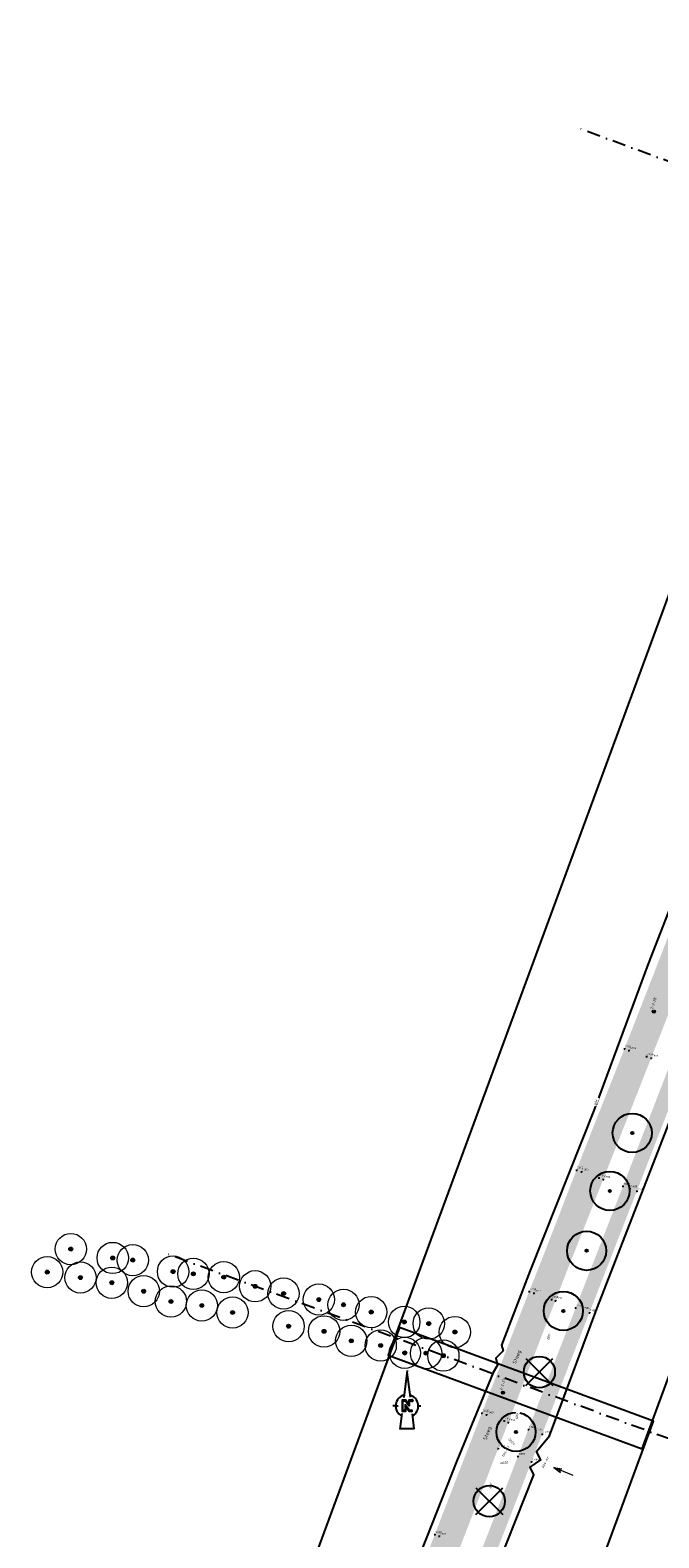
# Model space of a CAD drawing. Header units: metres. Extents: x 157686 to 160831, y 403691 to 406312.
# Tile 25 of 29: x 159924 to 160044, y 405429 to 405718. Entities that reach past the tile are written whole.
import ezdxf
from ezdxf.enums import TextEntityAlignment as Align

# ---------------------------------------------------------------- set-up
doc = ezdxf.new("R2010")
doc.units = ezdxf.units.M
doc.linetypes.add('DASHDOT2', pattern=[12.7, 6.35, -3.175, 0, -3.175])
doc.layers.get('Defpoints').update_dxf_attribs({"color": 171})
for name, color, linetype, lineweight in [('B-WE-GR-BOOM-S', 90, 'Continuous', 25), ('B-WE-GR-BOOM-S (ingemeten)', 90, 'Continuous', 25), ('B-WE-MO-ONDERZOEK_BORING-S-200', 30, 'Continuous', 18), ('B-WE-OG-HOOGTEPUNT-S', 7, 'Continuous', 25), ('B-WE-OG-HOOGTEPUNT-T18', 10, 'Continuous', 18), ('B-WE-OG-TOPOGRAFIE-T35', 7, 'Continuous', 35), ('B-WE-OG-TOPOGRAFIE_INRIT-G', 10, 'Continuous', 18), ('B-WE-VH-T25', 7, 'Continuous', 25), ('V-WE-GR-BOOM-S (kwaliteit)', 20, 'Continuous', 25), ('X-XX-AL-BLADVERWIJZING_AS-G', 7, 'DASHDOT2', 25), ('X-XX-AL-ORIENTATIE-S', 7, 'Continuous', 25)]:
    doc.layers.add(name, color=color, linetype=linetype, lineweight=lineweight)
doc.layers.add('V-WE-VH-GESLOTENVERHARDING_ASFALT-A-200', color=7, linetype='Continuous', lineweight=18, true_color=0xcdcdcd)
doc.styles.add('NLCS-ISO', font='NLCS-ISO.TTF')
doc.styles.add('NLCS-ISO-M200-T25_CURSIEF', font='NLCS-ISO.TTF', dxfattribs={"oblique": 15, "height": 0.5})
doc.styles.add('NLCS-ISO-M200-T35', font='NLCS-ISO.TTF', dxfattribs={"height": 0.7})

# ---------------------------------------------------------------- blocks, each defined once
blk = doc.blocks.new('SGR-BOOM_GBKN-SO')
at = {"linetype": 'ByBlock', "lineweight": 18}
h = blk.add_hatch(color=0, dxfattribs=at)
h.dxf.hatch_style = 1
edge = h.paths.add_edge_path()
edge.add_arc((0, 0), 0.25, 0, 360)
at = {"color": 0, "linetype": 'ByBlock', "lineweight": 18}
for radius in [2, 0.25]:
    blk.add_circle((0, 0), radius, dxfattribs=at)
at = {"color": 0, "linetype": 'ByBlock', "lineweight": 18, "style": 'NLCS-ISO'}
blk.add_attdef('SOORT', (2.5, 0), '', height=1.5, dxfattribs=at)
blk = doc.blocks.new('SGR-BOOM_01')
at = {"ltscale": 0.1}
h = blk.add_hatch(color=256, dxfattribs=at)
edge = h.paths.add_edge_path()
edge.add_arc((0, 0), 0.15, 0, 360)
for radius in [2.5, 0.045]:
    blk.add_circle((0, 0), radius)
blk.add_circle((0, 0), 0.15, dxfattribs=at)
blk = doc.blocks.new('inrit')
at = {"linetype": 'Continuous'}
for p, q in [((0, 0), (4.06, 0)), ((4.06, 0), (2.53, 0.38)), ((2.53, 0.38), (2.97, 0)), ((4.06, 0), (2.53, -0.38)), ((2.53, -0.38), (2.97, 0))]:
    blk.add_line(p, q, dxfattribs=at)
blk = doc.blocks.new('Noordpijl Advin')
blk.add_hatch(color=256).paths.add_polyline_path([(2.18, 2.74), (0.92, 2.74), (0.92, 0.69), (-0.59, 2.74), (-2.32, 2.74), (-2.32, -2.44), (-0.56, -2.44), (-0.56, -0.24), (1.04, -2.44), (2.54, -2.44), (2.54, -2.17), (1.18, -2.17), (-0.83, 0.59), (-0.83, -2.17), (-2.05, -2.17), (-2.05, 2.47), (-0.72, 2.47), (0.91, 0.24), (1.19, 0.24), (1.19, 2.47), (2.18, 2.47, 5.532946)])
for p, q in [((0.03, 16.93), (-1.54, 4.14)), ((-2.5, -3.65), (-3.41, -11.07))]:
    blk.add_line(p, q)
for points in [[(-0.05, 16.28), (1.46, 4.17)], [(-5.42, 0), (-6.7, 0)], [(-5.42, 0), (-4.14, 0)], [(5.42, 0), (6.7, 0)], [(2.44, -3.69), (3.34, -10.91), (-3.39, -10.91)]]:
    blk.add_lwpolyline(points)
blk.add_lwpolyline([(2.18, 2.74), (0.92, 2.74), (0.92, 0.69), (-0.59, 2.74), (-2.32, 2.74), (-2.32, -2.44), (-0.56, -2.44), (-0.56, -0.24), (1.04, -2.44), (2.54, -2.44), (2.54, -2.17), (1.18, -2.17), (-0.83, 0.59), (-0.83, -2.17), (-2.05, -2.17), (-2.05, 2.47), (-0.72, 2.47), (0.91, 0.24), (1.19, 0.24), (1.19, 2.47), (2.18, 2.47), (2.18, 2.47, 5.532946)], format="xyb", close=True)
for start, end in [(105.04578, 240.95914), (300.17705, 74.04174)]:
    blk.add_arc((0, 0), 5.42, start, end)
for points in [[(-0.05, 16.28), (0.03, 16.93), (1.46, 4.17), (1.63, 4.11)], [(2.42, -3.7), (2.57, -3.59), (3.34, -10.91), (3.52, -11.07)], [(-3.41, -11.07), (-3.39, -10.91), (3.52, -11.07), (3.34, -10.91)]]:
    blk.add_solid(points)
blk = doc.blocks.new('SOG-HOOGTEPUNT-SO')
for p, q in [((-0.5, 0), (0.5, 0)), ((0, 0.5), (0, -0.5))]:
    blk.add_line(p, q)
blk = doc.blocks.new('V-SGR-BOOM_02')
at = {"lineweight": -3}
for p, q in [((-4.29, 4.29), (4.29, -4.29)), ((4.29, 4.29), (-4.29, -4.29))]:
    blk.add_line(p, q, dxfattribs=at)
for radius in [5, 0.15]:
    blk.add_circle((0, 0), radius)
blk = doc.blocks.new('SMO-BODEM_BORING_VERHARDING-SO')
h = blk.add_hatch(color=256)
edge = h.paths.add_edge_path()
edge.add_arc((0, 0), 1.5, 0, 360)
blk.add_circle((0, 0), 1.5)
at = {"style": 'NLCS-ISO'}
blk.add_attdef('NR', (1.7, 1.5), '', height=2.5, dxfattribs=at)

msp = doc.modelspace()

# ---------------------------------------------------------------- hatches: boundary and pattern name
at = {"layer": 'V-WE-VH-GESLOTENVERHARDING_ASFALT-A-200'}
h = msp.add_hatch(color=256, dxfattribs=at)
h.dxf.hatch_style = 1
h.paths.add_polyline_path([(160160.48, 405767.54), (160161.98, 405769.22), (160163.24, 405770.61), (160164.52, 405772), (160166.5, 405774.09), (160168.56, 405776.22), (160170.72, 405778.38), (160173.34, 405780.91), (160175.45, 405782.92), (160177.73, 405785.05), (160180.62, 405787.66), (160182.98, 405789.76), (160185.6, 405792.03), (160187.94, 405794), (160190.51, 405796.1), (160193.08, 405798.14), (160196.04, 405800.41), (160199.05, 405802.61), (160201.76, 405804.49), (160204.42, 405806.28), (160207.14, 405808.04), (160209.66, 405809.63), (160213.02, 405811.7), (160219.08, 405815.23), (160225.25, 405818.79), (160231.33, 405822.27), (160232.02, 405822.67), (160230.75, 405825.45), (160229.83, 405824.92), (160223.75, 405821.43), (160217.61, 405817.92), (160211.56, 405814.35), (160208.28, 405812.34), (160205.63, 405810.66), (160203.03, 405808.98), (160200.1, 405807), (160196.94, 405804.79), (160194.42, 405802.96), (160191.53, 405800.82), (160188.81, 405798.74), (160186.01, 405796.5), (160183.66, 405794.56), (160180.98, 405792.24), (160178.62, 405790.17), (160175.97, 405787.71), (160173.48, 405785.38), (160171.12, 405783.13), (160168.64, 405780.72), (160166.75, 405778.86), (160164.25, 405776.23), (160162.13, 405773.95), (160160.98, 405772.72), (160159.54, 405771.12), (160158.03, 405769.37), (160156.55, 405767.66), (160155.06, 405765.88), (160153.11, 405763.49), (160150.79, 405760.57), (160148.88, 405758.07), (160146.59, 405754.98), (160144.5, 405752.06), (160142.65, 405749.42), (160140.68, 405746.55), (160138.79, 405743.66), (160136.73, 405740.37), (160135.29, 405737.95), (160133.74, 405735.11), (160132.03, 405731.78), (160130.73, 405729.09), (160128.98, 405725.49), (160127.62, 405722.63), (160126.26, 405719.77), (160124.66, 405716.37), (160123.3, 405713.5), (160121.62, 405709.89), (160120.2, 405706.82), (160118.77, 405703.68), (160117.32, 405700.5), (160115.96, 405697.38), (160114.53, 405694.01), (160113.17, 405690.78), (160111.9, 405687.64), (160110.69, 405684.58), (160109.36, 405681.14), (160106.83, 405674.57), (160105.56, 405671.24), (160104.34, 405668.03), (160101.83, 405661.48), (160099.29, 405654.96), (160096.74, 405648.47), (160096.26, 405647.25), (160096.13, 405646.9), (160095.34, 405644.89), (160094.19, 405641.93), (160091.66, 405635.41), (160089.11, 405628.89), (160086.58, 405622.37), (160084.03, 405615.83), (160081.48, 405609.34), (160078.93, 405602.79), (160076.38, 405596.26), (160073.82, 405589.72), (160071.26, 405583.21), (160068.74, 405576.75), (160066.18, 405570.23), (160064.91, 405567.02), (160063.58, 405563.68), (160061.01, 405557.17), (160058.46, 405550.63), (160055.98, 405544.12), (160053.47, 405537.57), (160050.94, 405531.06), (160048.37, 405524.53), (160045.83, 405518.04), (160043.3, 405511.49), (160040.77, 405504.95), (160038.27, 405498.45), (160035.73, 405491.89), (160033.19, 405485.34), (160030.65, 405478.84), (160028.13, 405472.34), (160025.59, 405465.8), (160023.06, 405459.3), (160020.5, 405452.77), (160017.98, 405446.25), (160017.42, 405444.8), (160016.93, 405443.53), (160015.44, 405439.69), (160013.63, 405435.02), (160016.27, 405434.14), (160018.02, 405438.62), (160020.59, 405445.25), (160023.11, 405451.75), (160025.67, 405458.31), (160028.18, 405464.76), (160030.74, 405471.33), (160033.27, 405477.83), (160035.81, 405484.36), (160038.35, 405490.86), (160040.9, 405497.43), (160043.45, 405503.98), (160045.98, 405510.5), (160048.54, 405517.07), (160051.04, 405523.52), (160053.6, 405530.08), (160056.13, 405536.59), (160058.64, 405543.08), (160061.18, 405549.62), (160063.73, 405556.19), (160066.27, 405562.72), (160067.5, 405565.87), (160068.81, 405569.24), (160071.36, 405575.75), (160073.85, 405582.15), (160076.38, 405588.69), (160078.96, 405595.3), (160081.59, 405601.83), (160084.15, 405608.28), (160086.72, 405614.83), (160089.26, 405621.36), (160091.78, 405627.88), (160094.32, 405634.42), (160096.86, 405640.92), (160099.42, 405647.47), (160101.93, 405653.93), (160104.46, 405660.48), (160107.01, 405667.04), (160108.38, 405670.44), (160109.69, 405673.63), (160112.26, 405680.01), (160113.62, 405683.6), (160114.75, 405686.57), (160116.07, 405689.74), (160117.38, 405692.81), (160118.8, 405696.27), (160120.03, 405699.29), (160121.54, 405702.72), (160122.96, 405705.65), (160124.53, 405708.79), (160126.25, 405712.34), (160127.53, 405715.02), (160129.28, 405718.68), (160130.55, 405721.33), (160131.84, 405724.02), (160133.69, 405727.96), (160134.77, 405730.4), (160136.38, 405733.62), (160137.99, 405736.5), (160139.37, 405738.83), (160141.3, 405741.98), (160143.25, 405744.96), (160145.19, 405747.79), (160146.91, 405750.26), (160149.04, 405753.2), (160151.34, 405756.26), (160153.27, 405758.72), (160155.76, 405761.85), (160157.43, 405763.9), (160159.13, 405765.95)])
at = {"layer": 'V-WE-VH-GESLOTENVERHARDING_ASFALT-A-200', "true_color": 0x7d7d7d}
h = msp.add_hatch(color=8, dxfattribs=at)
h.dxf.hatch_style = 1
h.paths.add_polyline_path([(160165.15, 405787.37), (160160.83, 405792.04), (160159.55, 405790.9), (160158.88, 405790.25), (160157.1, 405788.52), (160155.94, 405787.51), (160154.78, 405786.68), (160153.5, 405786.03), (160152.21, 405785.7), (160150.7, 405785.41), (160149.16, 405785.3), (160147.76, 405785.37), (160146.4, 405785.68), (160145.09, 405786.23), (160144.12, 405786.8), (160142.95, 405787.7), (160141.86, 405788.62), (160140.49, 405789.93), (160140.41, 405790.01), (160136.79, 405786.55), (160138.04, 405785.24), (160138.69, 405784.55), (160140.6, 405782.59), (160141.43, 405781.51), (160142.05, 405780.15), (160142.28, 405778.81), (160142.48, 405777.01), (160142.54, 405775.8), (160142.46, 405774.65), (160142.23, 405773.35), (160141.65, 405771.69), (160140.88, 405770.34), (160139.72, 405768.66), (160137.81, 405765.95), (160135.69, 405762.94), (160133.46, 405759.68), (160131.5, 405756.73), (160129.41, 405753.41), (160127.8, 405750.74), (160125.43, 405746.47), (160124.1, 405743.93), (160122.44, 405740.55), (160120.99, 405737.52), (160119.41, 405734), (160118.18, 405731.12), (160116.71, 405727.4), (160115.28, 405723.57), (160114.13, 405720.28), (160112.97, 405716.97), (160111.64, 405713.45), (160111.08, 405711.99), (160110.68, 405710.93), (160109.32, 405707.36), (160108.16, 405704.3), (160106.85, 405700.86), (160105.66, 405697.73), (160104.22, 405693.97), (160103.07, 405690.97), (160101.88, 405687.86), (160100.57, 405684.42), (160098.06, 405677.9), (160096.77, 405674.56), (160095.57, 405671.43), (160093.27, 405665.49), (160090.61, 405658.64), (160087.96, 405651.83), (160085.42, 405645.31), (160082.87, 405638.8), (160080.35, 405632.3), (160077.78, 405625.74), (160075.22, 405619.18), (160072.68, 405612.66), (160070.15, 405606.19), (160067.59, 405599.64), (160065.1, 405593.22), (160062.59, 405586.74), (160059.97, 405579.99), (160057.46, 405573.49), (160056.2, 405570.25), (160054.92, 405566.93), (160052.41, 405560.44), (160049.91, 405554), (160047.4, 405547.47), (160044.84, 405540.89), (160042.3, 405534.34), (160039.76, 405527.84), (160037.22, 405521.35), (160034.62, 405514.82), (160032.04, 405508.34), (160029.48, 405501.83), (160026.97, 405495.36), (160024.44, 405488.81), (160021.91, 405482.32), (160019.34, 405475.8), (160016.78, 405469.27), (160014.26, 405462.74), (160011.71, 405456.22), (160009.18, 405449.69), (160006.66, 405443.2), (160004.65, 405438.01), (160009.77, 405436.3), (160011.67, 405441.21), (160012.54, 405443.47), (160014.21, 405447.8), (160016.7, 405454.26), (160019.24, 405460.79), (160021.74, 405467.27), (160024.28, 405473.82), (160026.83, 405480.36), (160029.4, 405486.84), (160031.97, 405493.35), (160034.55, 405499.87), (160037.12, 405506.37), (160039.7, 405512.88), (160042.25, 405519.37), (160044.83, 405525.92), (160047.39, 405532.43), (160049.92, 405538.93), (160052.45, 405545.51), (160054.94, 405552.03), (160057.46, 405558.57), (160059.98, 405565.07), (160061.3, 405568.49), (160062.51, 405571.6), (160065.05, 405578.13), (160067.6, 405584.69), (160070.13, 405591.21), (160072.64, 405597.73), (160075.13, 405604.27), (160077.63, 405610.8), (160080.11, 405617.32), (160082.62, 405623.89), (160085.15, 405630.4), (160087.7, 405636.91), (160090.24, 405643.41), (160090.46, 405643.98), (160092.73, 405649.86), (160093.07, 405650.73), (160095.3, 405656.5), (160097.83, 405663.03), (160100.35, 405669.56), (160101.58, 405672.71), (160102.87, 405676.05), (160105.41, 405682.59), (160106.75, 405686.05), (160107.93, 405689.1), (160109.19, 405692.4), (160110.49, 405695.79), (160111.72, 405698.97), (160113, 405702.27), (160114.4, 405705.84), (160115.57, 405708.83), (160116.68, 405711.67), (160118.1, 405715.27), (160119.32, 405718.27), (160120.75, 405721.62), (160122.22, 405724.95), (160123.72, 405728.28), (160125.22, 405731.55), (160126.68, 405734.66), (160128.22, 405737.8), (160129.76, 405740.81), (160131.17, 405743.41), (160133.29, 405747.08), (160135.02, 405750), (160136.93, 405753.16), (160138.93, 405756.31), (160140.85, 405759.16), (160142.65, 405761.61), (160145, 405764.77), (160145.91, 405765.98), (160146.9, 405767.3), (160147.82, 405768.48), (160149.37, 405770.43), (160150.39, 405771.71), (160151.52, 405773.05), (160152.51, 405774.23), (160153.89, 405775.82), (160155.13, 405777.19), (160156.08, 405778.23), (160157.25, 405779.49), (160158.72, 405781.04), (160159.89, 405782.24), (160161.26, 405783.62), (160162.45, 405784.81), (160163.69, 405786), (160165.1, 405787.33)])
h = msp.add_hatch(color=8, dxfattribs=at)
h.dxf.hatch_style = 1
edge = h.paths.add_edge_path()
edge.add_line((159901.27, 405176.57), (159904.51, 405182.78))
edge.add_line((159904.51, 405182.78), (159907.74, 405188.97))
edge.add_line((159907.74, 405188.97), (159910.98, 405195.18))
edge.add_line((159910.98, 405195.18), (159912.76, 405198.63))
edge.add_line((159912.76, 405198.63), (159914.19, 405201.39))
edge.add_line((159914.19, 405201.39), (159915.73, 405204.39))
edge.add_line((159915.73, 405204.39), (159917.32, 405207.49))
edge.add_line((159917.32, 405207.49), (159918.68, 405210.18))
edge.add_line((159918.68, 405210.18), (159920.47, 405213.76))
edge.add_line((159920.47, 405213.76), (159921.97, 405216.76))
edge.add_line((159921.97, 405216.76), (159923.57, 405220.04))
edge.add_line((159923.57, 405220.04), (159924.98, 405222.94))
edge.add_line((159924.98, 405222.94), (159926.6, 405226.36))
edge.add_line((159926.6, 405226.36), (159928.19, 405229.8))
edge.add_line((159928.19, 405229.8), (159929.52, 405232.73))
edge.add_line((159929.52, 405232.73), (159930.9, 405235.82))
edge.add_line((159930.9, 405235.82), (159932.37, 405239.11))
edge.add_line((159932.37, 405239.11), (159933.77, 405242.3))
edge.add_line((159933.77, 405242.3), (159935.14, 405245.46))
edge.add_line((159935.14, 405245.46), (159936.45, 405248.55))
edge.add_line((159936.45, 405248.55), (159936.81, 405249.39))
edge.add_line((159936.81, 405249.39), (159937.94, 405252.11))
edge.add_line((159937.94, 405252.11), (159938.78, 405254.16))
edge.add_line((159938.78, 405254.16), (159939.59, 405256.16))
edge.add_line((159939.59, 405256.16), (159940.49, 405258.4))
edge.add_line((159940.49, 405258.4), (159943.08, 405264.92))
edge.add_line((159943.08, 405264.92), (159945.61, 405271.4))
edge.add_line((159945.61, 405271.4), (159948.17, 405277.93))
edge.add_line((159948.17, 405277.93), (159950.72, 405284.45))
edge.add_line((159950.72, 405284.45), (159953.25, 405290.93))
edge.add_line((159953.25, 405290.93), (159955.8, 405297.46))
edge.add_line((159955.8, 405297.46), (159958.35, 405303.97))
edge.add_line((159958.35, 405303.97), (159960.89, 405310.49))
edge.add_line((159960.89, 405310.49), (159963.42, 405317.04))
edge.add_line((159963.42, 405317.04), (159966.12, 405324.08))
edge.add_line((159966.12, 405324.08), (159968.52, 405330.28))
edge.add_line((159968.52, 405330.28), (159971.05, 405336.85))
edge.add_line((159971.05, 405336.85), (159973.6, 405343.39))
edge.add_line((159973.6, 405343.39), (159976.16, 405349.82))
edge.add_line((159976.16, 405349.82), (159978.71, 405356.35))
edge.add_line((159978.71, 405356.35), (159981.2, 405362.87))
edge.add_line((159981.2, 405362.87), (159983.74, 405369.43))
edge.add_line((159983.74, 405369.43), (159986.27, 405375.92))
edge.add_line((159986.27, 405375.92), (159988.82, 405382.49))
edge.add_line((159988.82, 405382.49), (159991.34, 405388.97))
edge.add_line((159991.34, 405388.97), (159993.89, 405395.51))
edge.add_line((159993.89, 405395.51), (159996.43, 405402.05))
edge.add_line((159996.43, 405402.05), (159999.04, 405408.54))
edge.add_line((159999.04, 405408.54), (160001.59, 405415.07))
edge.add_line((160001.59, 405415.07), (160004.11, 405421.6))
edge.add_line((160004.11, 405421.6), (160006.62, 405428.13))
edge.add_line((160006.62, 405428.13), (160009.14, 405434.67))
edge.add_line((160009.14, 405434.67), (160009.77, 405436.3))
edge.add_line((160009.77, 405436.3), (160004.65, 405438.01))
edge.add_line((160004.65, 405438.01), (160004.13, 405436.67))
edge.add_line((160004.13, 405436.67), (160001.6, 405430.12))
edge.add_line((160001.6, 405430.12), (159999.1, 405423.59))
edge.add_line((159999.1, 405423.59), (159996.57, 405417.06))
edge.add_line((159996.57, 405417.06), (159994.05, 405410.56))
edge.add_line((159994.05, 405410.56), (159991.48, 405403.99))
edge.add_line((159991.48, 405403.99), (159988.89, 405397.45))
edge.add_line((159988.89, 405397.45), (159986.35, 405390.98))
edge.add_line((159986.35, 405390.98), (159983.77, 405384.44))
edge.add_line((159983.77, 405384.44), (159981.23, 405377.9))
edge.add_line((159981.23, 405377.9), (159978.71, 405371.4))
edge.add_line((159978.71, 405371.4), (159976.17, 405364.82))
edge.add_line((159976.17, 405364.82), (159973.66, 405358.34))
edge.add_line((159973.66, 405358.34), (159971.12, 405351.86))
edge.add_line((159971.12, 405351.86), (159968.56, 405345.33))
edge.add_line((159968.56, 405345.33), (159966.01, 405338.8))
edge.add_line((159966.01, 405338.8), (159963.46, 405332.27))
edge.add_line((159963.46, 405332.27), (159960.99, 405325.9))
edge.add_line((159960.99, 405325.9), (159958.35, 405318.92))
edge.add_line((159958.35, 405318.92), (159955.75, 405312.35))
edge.add_line((159955.75, 405312.35), (159953.2, 405305.87))
edge.add_line((159953.2, 405305.87), (159950.67, 405299.41))
edge.add_line((159950.67, 405299.41), (159948.14, 405292.9))
edge.add_line((159948.14, 405292.9), (159945.61, 405286.41))
edge.add_line((159945.61, 405286.41), (159943.11, 405279.9))
edge.add_line((159943.11, 405279.9), (159940.61, 405273.36))
edge.add_line((159940.61, 405273.36), (159938.08, 405266.95))
edge.add_line((159938.08, 405266.95), (159935.43, 405260.52))
edge.add_line((159935.43, 405260.52), (159934.26, 405257.67))
edge.add_line((159934.26, 405257.67), (159932.75, 405253.97))
edge.add_line((159932.75, 405253.97), (159931.42, 405250.73))
edge.add_line((159931.42, 405250.73), (159930.06, 405247.46))
edge.add_line((159930.06, 405247.46), (159928.89, 405244.71))
edge.add_line((159928.89, 405244.71), (159927.43, 405241.39))
edge.add_line((159927.43, 405241.39), (159925.95, 405238.1))
edge.add_line((159925.95, 405238.1), (159924.61, 405235.13))
edge.add_line((159924.61, 405235.13), (159923.17, 405232.01))
edge.add_line((159923.17, 405232.01), (159921.61, 405228.62))
edge.add_line((159921.61, 405228.62), (159920.06, 405225.33))
edge.add_line((159920.06, 405225.33), (159918.62, 405222.32))
edge.add_line((159918.62, 405222.32), (159916.99, 405219))
edge.add_line((159916.99, 405219), (159915.52, 405216.02))
edge.add_line((159915.52, 405216.02), (159913.74, 405212.52))
edge.add_line((159913.74, 405212.52), (159912.36, 405209.8))
edge.add_line((159912.36, 405209.8), (159910.73, 405206.62))
edge.add_line((159910.73, 405206.62), (159909.37, 405203.95))
edge.add_line((159909.37, 405203.95), (159907.82, 405200.93))
edge.add_line((159907.82, 405200.93), (159906.18, 405197.74))
edge.add_line((159906.18, 405197.74), (159902.96, 405191.5))
edge.add_line((159902.96, 405191.5), (159899.78, 405185.36))
edge.add_line((159899.78, 405185.36), (159896.53, 405179.14))
edge.add_line((159896.53, 405179.14), (159893.29, 405172.92))
edge.add_line((159893.29, 405172.92), (159890.06, 405166.78))
edge.add_line((159890.06, 405166.78), (159886.76, 405160.5))
edge.add_line((159886.76, 405160.5), (159883.5, 405154.33))
edge.add_line((159883.5, 405154.33), (159881.72, 405150.97))
edge.add_line((159881.72, 405150.97), (159880.22, 405148.13))
edge.add_line((159880.22, 405148.13), (159878.5, 405144.9))
edge.add_line((159878.5, 405144.9), (159876.95, 405141.97))
edge.add_line((159876.95, 405141.97), (159873.64, 405135.81))
edge.add_line((159873.64, 405135.81), (159870.28, 405129.57))
edge.add_line((159870.28, 405129.57), (159866.97, 405123.44))
edge.add_line((159866.97, 405123.44), (159863.64, 405117.25))
edge.add_line((159863.64, 405117.25), (159860.33, 405111.1))
edge.add_line((159860.33, 405111.1), (159857, 405104.91))
edge.add_line((159857, 405104.91), (159853.69, 405098.74))
edge.add_line((159853.69, 405098.74), (159850.42, 405092.64))
edge.add_line((159850.42, 405092.64), (159847.1, 405086.44))
edge.add_line((159847.1, 405086.44), (159843.81, 405080.26))
edge.add_line((159843.81, 405080.26), (159840.55, 405074.12))
edge.add_line((159840.55, 405074.12), (159837.24, 405067.91))
edge.add_line((159837.24, 405067.91), (159833.95, 405061.75))
edge.add_line((159833.95, 405061.75), (159830.72, 405055.68))
edge.add_line((159830.72, 405055.68), (159829.04, 405052.51))
edge.add_line((159829.04, 405052.51), (159827.43, 405049.48))
edge.add_line((159827.43, 405049.48), (159824.11, 405043.25))
edge.add_line((159824.11, 405043.25), (159820.83, 405037.09))
edge.add_line((159820.83, 405037.09), (159819.52, 405034.64))
edge.add_line((159819.52, 405034.64), (159819.13, 405033.91))
edge.add_line((159819.13, 405033.91), (159818.28, 405032.33))
edge.add_line((159818.28, 405032.33), (159817.53, 405030.92))
edge.add_line((159817.53, 405030.92), (159816.98, 405029.85))
edge.add_line((159816.98, 405029.85), (159816.1, 405028.9))
edge.add_line((159816.1, 405028.9), (159815.13, 405028.38))
edge.add_line((159815.13, 405028.38), (159813.63, 405027.8))
edge.add_line((159813.63, 405027.8), (159812.38, 405027.61))
edge.add_line((159812.38, 405027.61), (159811.53, 405027.62))
edge.add_line((159811.53, 405027.62), (159810.54, 405027.69))
edge.add_line((159810.54, 405027.69), (159809.41, 405027.82))
edge.add_line((159809.41, 405027.82), (159807.59, 405028.77))
edge.add_line((159807.59, 405028.77), (159804.56, 405030.53))
edge.add_line((159804.56, 405030.53), (159801.74, 405026.69))
edge.add_line((159801.74, 405026.69), (159805.1, 405024.25))
edge.add_arc((159795.22, 405011.65), 16.01, 35.2017, 51.8893, ccw=False)
edge.add_line((159808.3, 405020.88), (159808.72, 405019.88))
edge.add_line((159808.72, 405019.88), (159808.99, 405018.91))
edge.add_line((159808.99, 405018.91), (159809.24, 405017.49))
edge.add_line((159809.24, 405017.49), (159809.27, 405016.1))
edge.add_line((159809.27, 405016.1), (159809.05, 405015.23))
edge.add_line((159809.05, 405015.23), (159808.63, 405014.36))
edge.add_line((159808.63, 405014.36), (159807.59, 405012.36))
edge.add_line((159807.59, 405012.36), (159806.05, 405009.5))
edge.add_line((159806.05, 405009.5), (159804.26, 405006.22))
edge.add_line((159804.26, 405006.22), (159800.85, 405000.11))
edge.add_line((159800.85, 405000.11), (159799.21, 404997.3))
edge.add_line((159799.21, 404997.3), (159797.24, 404994.1))
edge.add_line((159797.24, 404994.1), (159795.54, 404991.4))
edge.add_line((159795.54, 404991.4), (159793.49, 404988.18))
edge.add_line((159793.49, 404988.18), (159792.33, 404986.47))
edge.add_line((159792.33, 404986.47), (159790.88, 404984.44))
edge.add_line((159790.88, 404984.44), (159789.43, 404982.53))
edge.add_line((159789.43, 404982.53), (159786.42, 404979.03))
edge.add_line((159786.42, 404979.03), (159784.41, 404976.75))
edge.add_line((159784.41, 404976.75), (159782.77, 404974.97))
edge.add_line((159782.77, 404974.97), (159781.31, 404973.41))
edge.add_line((159781.31, 404973.41), (159780.03, 404972.08))
edge.add_line((159780.03, 404972.08), (159778.66, 404970.75))
edge.add_line((159778.66, 404970.75), (159777.48, 404969.61))
edge.add_line((159777.48, 404969.61), (159777.41, 404969.54))
edge.add_line((159777.41, 404969.54), (159776, 404968.22))
edge.add_line((159776, 404968.22), (159775.58, 404967.82))
edge.add_line((159775.58, 404967.82), (159774.96, 404967.24))
edge.add_line((159774.96, 404967.24), (159774.4, 404966.71))
edge.add_line((159774.4, 404966.71), (159772.59, 404965.04))
edge.add_line((159772.59, 404965.04), (159770.61, 404963.23))
edge.add_line((159770.61, 404963.23), (159766.72, 404959.73))
edge.add_line((159766.72, 404959.73), (159762.84, 404956.28))
edge.add_line((159762.84, 404956.28), (159760.33, 404954.09))
edge.add_line((159760.33, 404954.09), (159756.33, 404950.57))
edge.add_line((159756.33, 404950.57), (159754.14, 404948.65))
edge.add_line((159754.14, 404948.65), (159751.74, 404946.55))
edge.add_line((159751.74, 404946.55), (159747.19, 404942.53))
edge.add_line((159747.19, 404942.53), (159743.47, 404939.21))
edge.add_line((159743.47, 404939.21), (159741.02, 404937.01))
edge.add_line((159741.02, 404937.01), (159738.31, 404934.53))
edge.add_line((159738.31, 404934.53), (159735.66, 404932.05))
edge.add_line((159735.66, 404932.05), (159733.86, 404930.34))
edge.add_line((159733.86, 404930.34), (159733.17, 404929.68))
edge.add_line((159733.17, 404929.68), (159736.75, 404925.55))
edge.add_line((159736.75, 404925.55), (159737.51, 404926.28))
edge.add_line((159737.51, 404926.28), (159739.38, 404928.08))
edge.add_line((159739.38, 404928.08), (159741.94, 404930.45))
edge.add_line((159741.94, 404930.45), (159745.01, 404933.21))
edge.add_line((159745.01, 404933.21), (159747.39, 404935.33))
edge.add_line((159747.39, 404935.33), (159748.72, 404936.51))
edge.add_line((159748.72, 404936.51), (159751.01, 404938.53))
edge.add_line((159751.01, 404938.53), (159755.6, 404942.51))
edge.add_line((159755.6, 404942.51), (159760.21, 404946.5))
edge.add_line((159760.21, 404946.5), (159764.37, 404950.1))
edge.add_line((159764.37, 404950.1), (159766.98, 404952.42))
edge.add_line((159766.98, 404952.42), (159770.59, 404955.66))
edge.add_line((159770.59, 404955.66), (159774.54, 404959.2))
edge.add_line((159774.54, 404959.2), (159776.42, 404960.88))
edge.add_line((159776.42, 404960.88), (159778.33, 404962.58))
edge.add_line((159778.33, 404962.58), (159778.58, 404962.82))
edge.add_line((159778.58, 404962.82), (159779.4, 404963.54))
edge.add_line((159779.4, 404963.54), (159780.93, 404964.92))
edge.add_line((159780.93, 404964.92), (159781.43, 404965.37))
edge.add_line((159781.43, 404965.37), (159782.3, 404966.16))
edge.add_line((159782.3, 404966.16), (159783.25, 404966.66))
edge.add_line((159783.25, 404966.66), (159784.27, 404966.98))
edge.add_line((159784.27, 404966.98), (159785.97, 404967.16))
edge.add_line((159785.97, 404967.16), (159787.85, 404967.06))
edge.add_line((159787.85, 404967.06), (159789.13, 404966.75))
edge.add_line((159789.13, 404966.75), (159790.26, 404965.97))
edge.add_line((159790.26, 404965.97), (159791.42, 404965.02))
edge.add_line((159791.42, 404965.02), (159792.79, 404963.81))
edge.add_line((159792.79, 404963.81), (159795.75, 404966.84))
edge.add_line((159795.75, 404966.84), (159795.46, 404967.31))
edge.add_line((159795.46, 404967.31), (159795.01, 404968.04))
edge.add_line((159795.01, 404968.04), (159794.33, 404969.33))
edge.add_line((159794.33, 404969.33), (159793.59, 404970.82))
edge.add_line((159793.59, 404970.82), (159793.42, 404971.69))
edge.add_line((159793.42, 404971.69), (159793.31, 404973.12))
edge.add_line((159793.31, 404973.12), (159793.33, 404974.41))
edge.add_line((159793.33, 404974.41), (159793.42, 404975.19))
edge.add_line((159793.42, 404975.19), (159793.51, 404975.94))
edge.add_line((159793.51, 404975.94), (159793.75, 404977.35))
edge.add_line((159793.75, 404977.35), (159793.99, 404978.23))
edge.add_line((159793.99, 404978.23), (159794.86, 404979.6))
edge.add_line((159794.86, 404979.6), (159796.49, 404981.93))
edge.add_line((159796.49, 404981.93), (159797.62, 404983.62))
edge.add_line((159797.62, 404983.62), (159798.73, 404985.35))
edge.add_line((159798.73, 404985.35), (159799.85, 404987.13))
edge.add_line((159799.85, 404987.13), (159801.09, 404989.18))
edge.add_line((159801.09, 404989.18), (159802.38, 404991.33))
edge.add_line((159802.38, 404991.33), (159803.11, 404992.6))
edge.add_line((159803.11, 404992.6), (159803.93, 404994.05))
edge.add_line((159803.93, 404994.05), (159805.79, 404997.44))
edge.add_line((159805.79, 404997.44), (159809.15, 405003.6))
edge.add_line((159809.15, 405003.6), (159812.48, 405009.73))
edge.add_line((159812.48, 405009.73), (159815.82, 405015.89))
edge.add_line((159815.82, 405015.89), (159816.74, 405017.59))
edge.add_line((159816.74, 405017.59), (159817.54, 405019.08))
edge.add_line((159817.54, 405019.08), (159818.51, 405020.93))
edge.add_line((159818.51, 405020.93), (159819.11, 405022.07))
edge.add_line((159819.11, 405022.07), (159822.39, 405028.29))
edge.add_line((159822.39, 405028.29), (159822.77, 405029.01))
edge.add_line((159822.77, 405029.01), (159823.39, 405030.2))
edge.add_line((159823.39, 405030.2), (159824, 405031.38))
edge.add_line((159824, 405031.38), (159824.75, 405032.82))
edge.add_line((159824.75, 405032.82), (159825.62, 405034.5))
edge.add_line((159825.62, 405034.5), (159828.89, 405040.68))
edge.add_line((159828.89, 405040.68), (159832.17, 405046.85))
edge.add_line((159832.17, 405046.85), (159833.82, 405049.94))
edge.add_line((159833.82, 405049.94), (159835.47, 405053.05))
edge.add_line((159835.47, 405053.05), (159838.74, 405059.2))
edge.add_line((159838.74, 405059.2), (159842.04, 405065.38))
edge.add_line((159842.04, 405065.38), (159845.33, 405071.54))
edge.add_line((159845.33, 405071.54), (159848.65, 405077.72))
edge.add_line((159848.65, 405077.72), (159851.98, 405083.92))
edge.add_line((159851.98, 405083.92), (159855.27, 405090.02))
edge.add_line((159855.27, 405090.02), (159858.59, 405096.2))
edge.add_line((159858.59, 405096.2), (159861.88, 405102.36))
edge.add_line((159861.88, 405102.36), (159865.2, 405108.57))
edge.add_line((159865.2, 405108.57), (159868.47, 405114.72))
edge.add_line((159868.47, 405114.72), (159871.78, 405120.9))
edge.add_line((159871.78, 405120.9), (159875.08, 405127.06))
edge.add_line((159875.08, 405127.06), (159878.38, 405133.26))
edge.add_line((159878.38, 405133.26), (159881.66, 405139.42))
edge.add_line((159881.66, 405139.42), (159883.34, 405142.6))
edge.add_line((159883.34, 405142.6), (159884.93, 405145.6))
edge.add_line((159884.93, 405145.6), (159886.63, 405148.82))
edge.add_line((159886.63, 405148.82), (159888.21, 405151.8))
edge.add_line((159888.21, 405151.8), (159891.5, 405158.01))
edge.add_line((159891.5, 405158.01), (159894.77, 405164.17))
edge.add_line((159894.77, 405164.17), (159898.03, 405170.35))
edge.add_line((159898.03, 405170.35), (159901.27, 405176.57))
at = {"layer": 'V-WE-VH-GESLOTENVERHARDING_ASFALT-A-200'}
h = msp.add_hatch(color=256, dxfattribs=at)
h.dxf.hatch_style = 1
h.paths.add_polyline_path([(159907.54, 405173.24), (159910.9, 405179.36), (159914.29, 405185.66), (159917.48, 405191.72), (159919.46, 405195.53), (159920.76, 405198.03), (159922.49, 405201.47), (159923.99, 405204.46), (159925.17, 405206.88), (159927.05, 405210.76), (159928.45, 405213.76), (159930, 405217.09), (159931.37, 405220.06), (159932.93, 405223.45), (159934.45, 405226.85), (159935.78, 405229.85), (159937.22, 405233.05), (159938.64, 405236.23), (159940.14, 405239.65), (159941.53, 405242.82), (159942.99, 405246.2), (159944.25, 405249.12), (159945.6, 405252.33), (159946.97, 405255.7), (159949.55, 405262.25), (159952.14, 405268.87), (159954.67, 405275.38), (159957.22, 405281.88), (159959.78, 405288.46), (159962.32, 405294.98), (159964.88, 405301.54), (159967.44, 405308.06), (159969.98, 405314.51), (159972.5, 405321.2), (159975.03, 405327.7), (159977.58, 405334.25), (159980.11, 405340.76), (159982.65, 405347.28), (159985.19, 405353.85), (159987.73, 405360.37), (159990.25, 405366.87), (159990.99, 405368.79), (159992.49, 405372.68), (159992.77, 405373.4), (159995.3, 405379.95), (159997.82, 405386.5), (160000.35, 405393.04), (160002.87, 405399.56), (160005.38, 405406.07), (160007.9, 405412.55), (160009.3, 405416.16), (160010.45, 405419.13), (160012.98, 405425.65), (160015.5, 405432.14), (160016.27, 405434.14), (160013.63, 405435.02), (160012.91, 405433.16), (160010.38, 405426.65), (160007.86, 405420.14), (160005.32, 405413.6), (160002.81, 405407.08), (160000.28, 405400.54), (159997.76, 405394.02), (159995.22, 405387.5), (159992.69, 405380.96), (159990.17, 405374.46), (159987.64, 405367.9), (159985.1, 405361.39), (159982.53, 405354.89), (159979.97, 405348.36), (159977.43, 405341.84), (159974.89, 405335.31), (159972.37, 405328.8), (159969.84, 405322.25), (159967.22, 405315.58), (159964.7, 405309.04), (159962.15, 405302.51), (159959.62, 405296.01), (159957.06, 405289.45), (159954.52, 405282.92), (159951.98, 405276.43), (159949.42, 405269.9), (159946.85, 405263.34), (159944.31, 405256.88), (159942.99, 405253.57), (159942.6, 405252.6), (159941.83, 405250.7), (159941.59, 405250.11), (159941.47, 405249.83), (159940.36, 405247.2), (159938.96, 405243.91), (159937.58, 405240.77), (159936.1, 405237.4), (159934.68, 405234.22), (159933.25, 405231.02), (159931.88, 405227.99), (159930.36, 405224.63), (159928.78, 405221.2), (159927.43, 405218.32), (159925.78, 405214.85), (159924.42, 405211.98), (159922.58, 405208.21), (159921.38, 405205.73), (159919.74, 405202.45), (159918.14, 405199.3), (159916.83, 405196.75), (159914.93, 405193.13), (159911.67, 405186.93), (159908.39, 405180.71), (159905.1, 405174.52), (159901.82, 405168.35), (159898.51, 405162.16), (159895.2, 405156), (159891.89, 405149.83), (159890.28, 405146.83), (159888.57, 405143.66), (159887.04, 405140.82), (159885.27, 405137.52), (159881.94, 405131.35), (159878.65, 405125.21), (159875.33, 405119.01), (159872.05, 405112.87), (159868.75, 405106.67), (159865.45, 405100.47), (159862.18, 405094.3), (159858.88, 405088.09), (159855.58, 405081.89), (159852.3, 405075.77), (159848.99, 405069.61), (159845.67, 405063.42), (159842.38, 405057.23), (159839.11, 405051.07), (159837.48, 405048), (159835.81, 405044.86), (159832.55, 405038.67), (159829.25, 405032.46), (159825.97, 405026.32), (159822.66, 405020.17), (159822.31, 405019.51), (159820.87, 405016.83), (159819.79, 405014.83), (159819.35, 405014.01), (159816.04, 405007.85), (159812.72, 405001.64), (159809.41, 404995.48), (159806.13, 404989.31), (159804.29, 404985.83), (159802.85, 404983.13), (159801.81, 404981.11), (159800.96, 404979.35), (159800.58, 404978.51), (159800.29, 404977.72), (159799.96, 404976.65), (159799.74, 404975.5), (159799.62, 404974.67), (159799.36, 404973.05), (159799.07, 404971.86), (159798.63, 404970.84), (159798.37, 404970.4), (159797.91, 404969.69), (159797.2, 404968.66), (159796.6, 404967.86), (159795.76, 404966.83), (159795.75, 404966.84), (159792.68, 404963.7), (159792.45, 404963.5), (159792.21, 404963.29), (159791.81, 404962.93), (159791.06, 404962.34), (159790.09, 404961.62), (159789.56, 404961.28), (159788.85, 404960.88), (159788.04, 404960.48), (159787.03, 404960.03), (159786.01, 404959.61), (159784.92, 404959.21), (159783.6, 404958.75), (159782.62, 404958.4), (159781.68, 404958.06), (159780.75, 404957.7), (159780.04, 404957.39), (159779.03, 404956.91), (159778.04, 404956.37), (159777.26, 404955.88), (159776.38, 404955.25), (159775.42, 404954.45), (159774.45, 404953.64), (159773.3, 404952.65), (159769.72, 404949.51), (159767.02, 404947.11), (159763.03, 404943.59), (159761.3, 404942.06), (159758.39, 404939.5), (159753.56, 404935.24), (159750.3, 404932.36), (159747.76, 404930.11), (159744.85, 404927.53), (159741.78, 404924.78), (159740.08, 404923.25), (159739.34, 404922.56), (159741.2, 404920.4), (159742.34, 404921.44), (159744.04, 404922.97), (159747.12, 404925.72), (159750.03, 404928.3), (159752.57, 404930.55), (159755.8, 404933.43), (159760.61, 404937.69), (159763.48, 404940.25), (159765.2, 404941.78), (159769.16, 404945.3), (159771.88, 404947.7), (159775.45, 404950.84), (159776.6, 404951.84), (159777.57, 404952.65), (159778.53, 404953.44), (159779.41, 404954.07), (159780.19, 404954.55), (159781.18, 404955.04), (159782.19, 404955.48), (159782.9, 404955.77), (159783.83, 404956.12), (159784.77, 404956.46), (159785.75, 404956.8), (159787.07, 404957.27), (159788.21, 404957.7), (159789.3, 404958.16), (159790.3, 404958.64), (159791.04, 404959.01), (159791.76, 404959.44), (159792.1, 404959.65), (159792.58, 404959.94), (159793.31, 404960.39), (159794.07, 404960.86), (159794.61, 404961.19), (159798.09, 404965.22), (159798.69, 404965.94), (159799.39, 404966.78), (159800.1, 404967.66), (159800.81, 404968.57), (159800.99, 404968.92), (159801.24, 404969.61), (159801.64, 404971.13), (159802.06, 404972.74), (159802.67, 404975.13), (159802.94, 404976.13), (159803.28, 404977.23), (159803.87, 404978.82), (159804.47, 404980.22), (159805.28, 404981.88), (159808.56, 404988.03), (159811.88, 404994.13), (159815.2, 405000.34), (159818.48, 405006.55), (159819.31, 405008.12), (159819.96, 405009.34), (159821.77, 405012.73), (159825.08, 405018.88), (159828.39, 405025.09), (159831.64, 405031.2), (159834.95, 405037.38), (159838.27, 405043.59), (159839.91, 405046.66), (159841.58, 405049.76), (159844.89, 405055.92), (159848.21, 405062.14), (159851.47, 405068.27), (159854.78, 405074.45), (159858.07, 405080.64), (159861.5, 405087.03), (159864.66, 405092.98), (159867.86, 405099.15), (159871.19, 405105.38), (159874.53, 405111.57), (159877.85, 405117.72), (159881.18, 405123.92), (159884.44, 405129.99), (159887.77, 405136.22), (159889.55, 405139.56), (159891.08, 405142.42), (159892.84, 405145.7), (159894.35, 405148.53), (159897.67, 405154.68), (159900.98, 405160.82), (159904.27, 405167.06)])

# ---------------------------------------------------------------- linework, layer by layer
at = {"layer": 'Defpoints'}
for points in [[(160114, 405722.17), (160108.88, 405709.1), (160100.08, 405688.41), (160099.37, 405687.35), (160098.43, 405683.03), (160084.03, 405645.57), (160070.12, 405610.72), (160059.13, 405582.2), (160042.15, 405538.61), (160031.83, 405510.77), (160019.51, 405479.8), (160014.03, 405465.46), (160014.36, 405464.42), (160012.94, 405463), (160013.29, 405461.66), (160012.41, 405460.22), (160005.46, 405443.31), (159993.72, 405413.52)], [(160006.4, 405405.83), (160020.25, 405440.6), (160019.55, 405442.08), (160021.54, 405443.47), (160020.72, 405445.09), (160023.25, 405448.12), (160032.29, 405472.45), (160041.84, 405496.9), (160049.61, 405516.96)]]:
    msp.add_lwpolyline(points, dxfattribs=at)
at = {"layer": 'X-XX-AL-BLADVERWIJZING_AS-G', "ltscale": 0.4, "extrusion": (0.000540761, -0.002142, 0.999998)}
for points, elevation in [([(160173.81, 405644.59), (160028.61, 405698.1)], -782.68), ([(160094.79, 405428.84), (159949.58, 405482.36)], -782.22)]:
    msp.add_lwpolyline(points, dxfattribs=dict(at, elevation=elevation))

# ---------------------------------------------------------------- block references
at = {"layer": 'B-WE-GR-BOOM-S', "xscale": 1.5, "yscale": 1.5, "zscale": 1.5}
for p in [(159931.48, 405483.9), (159939.52, 405482.19), (159943.36, 405481.78), (159951.08, 405479.58), (159926.96, 405479.48), (159933.33, 405478.44), (159939.34, 405477.45), (159954.97, 405479.15), (159960.8, 405478.51), (159966.81, 405476.76), (159945.45, 405475.82), (159950.67, 405473.85), (159972.26, 405475.38), (159979.02, 405474.22), (159956.59, 405473.08), (159962.48, 405471.74), (159983.75, 405473.22), (159989.06, 405471.82), (159973.22, 405469.11), (159980.02, 405468.12), (159995.39, 405469.93), (160000.08, 405469.61), (159985.24, 405466.31), (159990.87, 405465.41), (160005.09, 405468), (159995.49, 405464), (159999.56, 405463.94), (160002.88, 405463.47)]:
    msp.add_blockref('SGR-BOOM_GBKN-SO', p, dxfattribs=at)
at = {"layer": 'B-WE-GR-BOOM-S (ingemeten)', "xscale": 1.5, "yscale": 1.5, "zscale": 1.5}
for p in [(160039.08, 405506.16, 7.98), (160034.79, 405495.05, 7.86), (160030.34, 405483.57, 7.83), (160025.88, 405472.04, 7.84), (160016.81, 405448.84, 7.83)]:
    msp.add_blockref('SGR-BOOM_01', p, dxfattribs=at)
at = {"layer": 'B-WE-MO-ONDERZOEK_BORING-S-200', "xscale": 0.2000000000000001, "yscale": 0.2000000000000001, "zscale": 0.2000000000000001, "rotation": 72.091750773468}
for p, values in [((160043.22, 405529.42), {'NR': '2-2-28'}), ((160014.31, 405456.39), {'NR': '2-2-27'})]:
    msp.add_blockref('SMO-BODEM_BORING_VERHARDING-SO', p, dxfattribs=at).add_auto_attribs(values)
at = {"layer": 'B-WE-OG-HOOGTEPUNT-S', "xscale": 0.2, "yscale": 0.2, "zscale": 0.2}
for p in [(160037.59, 405522.3, 7.82), (160038.43, 405522, 7.87), (160041.82, 405520.82, 7.85), (160042.7, 405520.51, 7.8), (160028.4, 405499.05, 7.82), (160029.33, 405498.72, 7.87), (160032.71, 405497.54, 7.84), (160033.52, 405497.26, 7.8), (160037.3, 405495.93, 7.53), (160038.63, 405495.47, 7.49), (160039.95, 405495, 7.42), (160019.33, 405475.76, 7.8), (160020.22, 405475.44, 7.84), (160023.61, 405474.26, 7.82), (160024.35, 405474, 7.78), (160028.24, 405472.63, 7.54), (160029.59, 405472.16, 7.5), (160030.88, 405471.7, 7.46), (160010.25, 405452.46, 7.82), (160011.13, 405452.15, 7.86), (160014.52, 405450.96, 7.82), (160019.17, 405449.33, 7.56), (160020.54, 405448.85, 7.53), (160021.82, 405448.41, 7.49), (160017.17, 405444.16, 7.56), (160019.76, 405443.12, 7.49), (160001.23, 405429.16, 7.87), (160002.07, 405428.87, 7.9)]:
    msp.add_blockref('SOG-HOOGTEPUNT-SO', p, dxfattribs=at)
at = {"layer": 'B-WE-OG-TOPOGRAFIE_INRIT-G', "rotation": 157.037213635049}
msp.add_blockref('inrit', (160027.79, 405440.46), dxfattribs=at)
at = {"layer": 'V-WE-GR-BOOM-S (kwaliteit)', "xscale": 0.6, "yscale": 0.6, "zscale": 0.6, "rotation": 90}
msp.add_blockref('V-SGR-BOOM_02', (160021.28, 405460.32, 7.88), dxfattribs=at)
at = {"layer": 'X-XX-AL-ORIENTATIE-S', "xscale": 0.4, "yscale": 0.4, "zscale": 0.4}
msp.add_blockref('Noordpijl Advin', (159995.91, 405453.82), dxfattribs=at)

# ---------------------------------------------------------------- texts
at = {"layer": 'B-WE-OG-HOOGTEPUNT-T18', "style": 'NLCS-ISO'}
for s, p in [('7.816', (160037.69, 405522.57, 7.82)), ('7.874', (160038.54, 405522.27, 7.87)), ('7.846', (160041.92, 405521.09, 7.85)), ('7.800', (160042.8, 405520.78, 7.8)), ('7.817', (160028.5, 405499.32, 7.82)), ('7.866', (160029.43, 405498.99, 7.87)), ('7.841', (160032.82, 405497.81, 7.84)), ('7.798', (160033.62, 405497.53, 7.8)), ('7.530', (160037.4, 405496.2, 7.53)), ('7.489', (160038.73, 405495.74, 7.49)), ('7.422', (160040.06, 405495.27, 7.42)), ('7.798', (160019.43, 405476.04, 7.8)), ('7.843', (160020.32, 405475.71, 7.84)), ('7.818', (160023.71, 405474.53, 7.82)), ('7.777', (160024.45, 405474.27, 7.78)), ('7.538', (160028.34, 405472.9, 7.54)), ('7.504', (160029.69, 405472.43, 7.5)), ('7.459', (160030.98, 405471.98, 7.46)), ('7.825', (160010.36, 405452.73, 7.82)), ('7.863', (160011.23, 405452.42, 7.86)), ('7.560', (160019.27, 405449.6, 7.56)), ('7.525', (160020.64, 405449.12, 7.53)), ('7.488', (160021.92, 405448.68, 7.49)), ('7.559', (160017.28, 405444.44, 7.56)), ('7.872', (160001.34, 405429.43, 7.87)), ('7.903', (160002.17, 405429.14, 7.9))]:
    msp.add_text(s, height=0.36, rotation=359.8908, dxfattribs=at).set_placement(p)
at = {"layer": 'B-WE-OG-TOPOGRAFIE-T35', "style": 'NLCS-ISO-M200-T35'}
for rotation, p in [(68.3, (160017.03, 405463.19)), (69.2, (160011.4, 405448.56))]:
    msp.add_text('Steeg', height=0.7, rotation=rotation, dxfattribs=at).set_placement(p, align=Align.MIDDLE)

# ---------------------------------------------------------------- next in the draw order: texts
at = {"layer": 'B-WE-VH-T25', "char_height": 0.5, "width": 1.4559, "attachment_point": 1, "style": 'NLCS-ISO-M200-T25_CURSIEF', "bg_fill": 3, "box_fill_scale": 1.2, "bg_fill_color": 256, "bg_fill_transparency": 0}
for s, insert, rotation in [('gbt', (160031.65, 405511.57), 68.6435), ('gbt', (160022.58, 405466.65), 68.6435), ('gbt', (160016.49, 405451.5), 68.6435), ('bss-kf', (160014.01, 405444.23), 59.5569), ('bss-kf', (160021.59, 405442.09, -7.78), 59.5569), ('gbt', (160011.43, 405438.13), 68.6435)]:
    msp.add_mtext(s, dxfattribs=dict(at, insert=insert, rotation=rotation))

# ---------------------------------------------------------------- next in the draw order: block references
at = {"layer": 'B-WE-OG-HOOGTEPUNT-S', "xscale": 0.2, "yscale": 0.2, "zscale": 0.2}
for p in [(160015.32, 405450.68, 7.77), (160013.38, 405445.64, 7.78)]:
    msp.add_blockref('SOG-HOOGTEPUNT-SO', p, dxfattribs=at)
at = {"layer": 'V-WE-GR-BOOM-S (kwaliteit)', "xscale": 0.6, "yscale": 0.6, "zscale": 0.6, "rotation": 90}
msp.add_blockref('V-SGR-BOOM_02', (160011.68, 405435.56, 7.9), dxfattribs=at)

# ---------------------------------------------------------------- next in the draw order: texts
at = {"layer": 'B-WE-OG-HOOGTEPUNT-T18', "style": 'NLCS-ISO'}
for s, p in [('7.822', (160014.62, 405451.24, 7.82)), ('7.766', (160015.42, 405450.95, 7.77)), ('7.489', (160019.87, 405443.39, 7.49))]:
    msp.add_text(s, height=0.36, rotation=359.8908, dxfattribs=at).set_placement(p)
at = {"layer": 'B-WE-VH-T25', "char_height": 0.5, "width": 1.4559, "attachment_point": 1, "style": 'NLCS-ISO-M200-T25_CURSIEF', "bg_fill": 3, "box_fill_scale": 1.2, "bg_fill_color": 256, "bg_fill_transparency": 0}
for insert, rotation in [((160016.3, 405446.2), 130.0465), ((160013.75, 405443.17), 1.8868)]:
    msp.add_mtext('ob10', dxfattribs=dict(at, insert=insert, rotation=rotation))

# ---------------------------------------------------------------- next in the draw order: linework, layer by layer
at = {"layer": 'Defpoints'}
for points in [[(160040.99, 405445.62), (160122.52, 405666.84), (160073.87, 405684.77), (159992.28, 405463.57)], [(159976.09, 405268.9), (160043.17, 405450.91), (159994.46, 405468.86), (159927.38, 405286.85)]]:
    msp.add_lwpolyline(points, close=True, dxfattribs=at)

# ---------------------------------------------------------------- next in the draw order: texts
at = {"layer": 'B-WE-OG-HOOGTEPUNT-T18', "style": 'NLCS-ISO'}
msp.add_text('7.779', height=0.36, rotation=359.8908, dxfattribs=at).set_placement((160013.48, 405445.91, 7.78))

doc.saveas('drawing.dxf')
